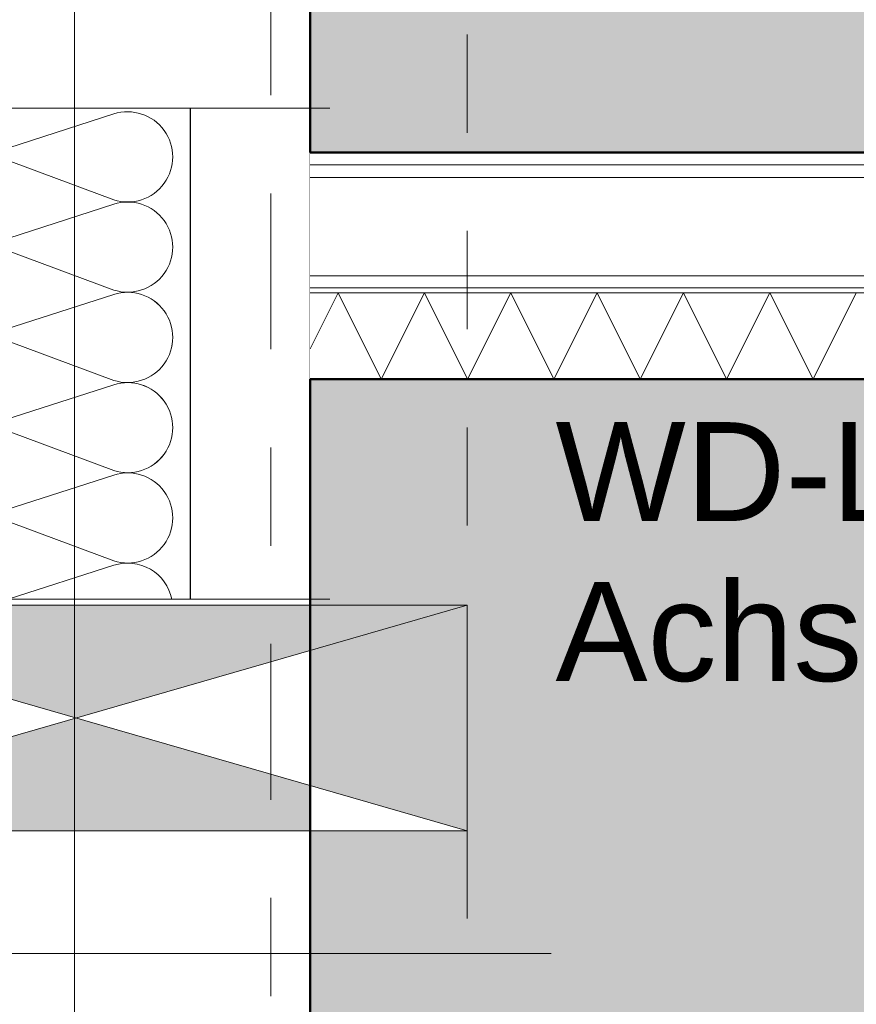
# Model space of a CAD drawing. Header units: metres. Extents: x -273 to 6, y -183 to 13.
# Tile 21 of 33: x -175.677 to -174.825, y -34.185 to -33.182. Entities that reach past the tile are written whole.
import ezdxf

# ---------------------------------------------------------------- set-up
doc = ezdxf.new("R2010")
doc.units = ezdxf.units.M
doc.header["$LTSCALE"] = 0.05
doc.header["$PDMODE"] = 1
doc.header["$PDSIZE"] = -2
doc.linetypes.add('Linienart-20', pattern=[2.116531, 1.058062, -1.058469])
doc.linetypes.add('Linienart-53', pattern=[5.291531, 3.175, -1.058062, 0.352704, -0.705764])
doc.layers.get('0').update_dxf_attribs({"lineweight": 25})
for name, color, linetype, lineweight, true_color in [('00 -Bauelemente -Dämmung innen', 7, 'Continuous', 9, 0xff7fe6), ('00 -Bauelemente -Gipskarton', 7, 'Continuous', 9, 0xff7fe6), ('30 -32 Gründung- 2 Flachgründungen u. Bodenplatten', 7, 'Continuous', 9, 0xff6633), ('30 -33 Aussenwände- 7 Fassade_ Elemente', 7, 'Continuous', 9, 0x00aacc), ('30 -34 Innenwände- 11 Durchbruch', 4, 'Continuous', 9, 0x00ffff), ('30 -34 Innenwände- 2 nichttragend', 7, 'Continuous', 18, 0xff7fe6), ('30 -35 Decken- 1 Konstruktion-Träger- Stahlbeton', 7, 'Continuous', 13, 0x33aa00), ('70 -72 Beschriftung- 7 Detailverweise', 7, 'Continuous', 9, 0x00dd00), ('70 -75 Raumstempel- 1 Raumstempel', 1, 'Continuous', 50, 0xff0000), ('70 -76 Bemaßung- 2 Allgemein', 7, 'Continuous', 5, 0x6666cc), ('CW-Unsichtbar', 7, 'Continuous', 9, 0x599559)]:
    doc.layers.add(name, color=color, linetype=linetype, lineweight=lineweight, true_color=true_color)
doc.layers.add('70 -71 Achsen- 1 Gebäudeachsen', color=7, linetype='Linienart-53', lineweight=18)
doc.layers.add('Keine', color=7, linetype='Continuous', lineweight=9)
doc.styles.add('Arial', font='arial.ttf')
doc.dimstyles.new('k+k 1_50', dxfattribs={"dimtxt": 0.100689, "dimasz": 0.05302, "dimexe": 0.05, "dimexo": 0.15, "dimgap": 0.01, "dimtad": 1, "dimdec": 3, "dimtxsty": 'Arial', "dimblk": 'VW_SLASH', "dimblk1": 'VW_SLASH', "dimblk2": 'VW_SLASH', "dimcen": 0, "dimdle": 0.05, "dimadec": 3, "dimazin": 0, "dimtfac": 0.75, "dimtdec": 3, "dimtix": 1, "dimtmove": 0, "dimatfit": 0, "dimldrblk": 'VW_SLASH-1', "dimfxl": 0.125, "dimfxlon": 1, "dimfrac": 2, "dimtolj": 1, "dimarcsym": 0})

# ---------------------------------------------------------------- blocks, each defined once
blk = doc.blocks.new('Gruppe-1205')
at = {"color": 255, "lineweight": 18}
blk.add_wipeout([(-176.018, -33.772), (-176.018, -35.572), (-175.361, -35.572), (-175.361, -33.772)], dxfattribs=at).dxf.layer = '30 -33 Aussenwände- 7 Fassade_ Elemente'
at = {"layer": '30 -33 Aussenwände- 7 Fassade_ Elemente', "lineweight": 18}
blk.add_line((-175.361, -33.772), (-176.018, -33.772), dxfattribs=at)
blk = doc.blocks.new('Gruppe-1206')
at = {"color": 255, "lineweight": 18}
blk.add_wipeout([(-176.018, -33.272), (-176.018, -31.472), (-175.361, -31.472), (-175.361, -33.272)], dxfattribs=at).dxf.layer = '30 -33 Aussenwände- 7 Fassade_ Elemente'
at = {"layer": '30 -33 Aussenwände- 7 Fassade_ Elemente', "lineweight": 18}
blk.add_line((-175.361, -33.272), (-176.018, -33.272), dxfattribs=at)
blk = doc.blocks.new('Gruppe-1208')
at = {"layer": '30 -33 Aussenwände- 7 Fassade_ Elemente', "lineweight": 9, "transparency": 33554687, "flags": 128}
for points in [[(0.2065, -2.1592, 0.324435), (0.2578, -2.1425, 0.324435), (0.2578, -2.0885, 0.324435), (0.2065, -2.0718), (0.0865, -2.1104, -0.324488), (0.0352, -2.0936, -0.324488), (0.0352, -2.0397, -0.324488), (0.0865, -2.0229), (0.2065, -2.0673, 0.324435), (0.2578, -2.0505, 0.324435), (0.2578, -1.9966, 0.324435), (0.2065, -1.9799), (0.0865, -2.0184, -0.324488), (0.0352, -2.0017, -0.324488), (0.0352, -1.9478, -0.324488), (0.0865, -1.931), (0.2065, -1.9754, 0.324435), (0.2578, -1.9586, 0.324435), (0.2578, -1.9047, 0.324435), (0.2065, -1.8879), (0.0865, -1.9265, -0.324488), (0.0352, -1.9098, -0.324488), (0.0352, -1.8558, -0.324488), (0.0865, -1.8391), (0.2065, -1.8834, 0.383221), (0.2625, -1.8584, 0.383221), (0.2436, -1.8)], [(0.1941, -1.8), (0.0865, -1.8346, -0.447306), (0.0274, -1.8)], [(0.2065, -2.2511, 1.372583), (0.2065, -2.1637), (0.0865, -2.2023, -1.372995), (0.0865, -2.1149), (0.2065, -2.1592, 1.372583), (0.2065, -2.0718), (0.0865, -2.1104, -1.372995), (0.0865, -2.0229), (0.2065, -2.0673, 1.372583), (0.2065, -1.9799), (0.0865, -2.0184, -1.372995), (0.0865, -1.931)], [(0.2665, -2.3, 0.513088), (0.2065, -2.2556), (0.0865, -2.2942, -1.372995), (0.0865, -2.2068), (0.2065, -2.2511, 1.372583), (0.2065, -2.1637), (0.0865, -2.2023, -1.372995), (0.0865, -2.1149), (0.2065, -2.1592, 1.372583), (0.2065, -2.0718)]]:
    blk.add_lwpolyline(points, format="xyb", dxfattribs=at)
blk = doc.blocks.new('Gruppe-1209')
at = {"layer": '30 -33 Aussenwände- 7 Fassade_ Elemente', "transparency": 33554687}
blk.add_blockref('Gruppe-1208', (0, 0), dxfattribs=at)
blk = doc.blocks.new('Dämmung-71')
at = {"layer": '30 -33 Aussenwände- 7 Fassade_ Elemente', "color": 7, "transparency": 33554687}
blk.add_blockref('Gruppe-1209', (0, 0), dxfattribs=at)
at = {"layer": '30 -33 Aussenwände- 7 Fassade_ Elemente', "color": 0, "flags": 1}
for tag in ['prm0_value', 'prm1_value', 'prm2_value', 'prm3_value', 'prm4_value', 'prm5_value', 'prm6_value', 'IFC_UUID', 'instanceID', 'prm0_name', 'prm0_type', 'prm1_name', 'prm1_type', 'prm2_name', 'prm2_type', 'prm3_name', 'prm3_type', 'prm4_name', 'prm4_type', 'prm5_name', 'prm5_type', 'prm6_name', 'prm6_type']:
    blk.add_attdef(tag, (-175.7738, -33.772), '', height=0.00018, dxfattribs=at)
blk = doc.blocks.new('Gruppe-1219')
at = {"color": 255}
blk.add_wipeout([(-176.018, -31.197), (-176.018, -39.447), (-175.221, -39.447), (-175.221, -31.197)], dxfattribs=at).dxf.layer = '30 -33 Aussenwände- 7 Fassade_ Elemente'
blk.add_wipeout([(-175.776, -31.422), (-175.381, -31.422), (-175.381, -39.222), (-175.776, -39.222), (-175.776, -39.377), (-176.018, -39.377), (-176.018, -31.267), (-175.776, -31.267)], dxfattribs=at).dxf.layer = '30 -33 Aussenwände- 7 Fassade_ Elemente'
at = {"layer": '30 -33 Aussenwände- 7 Fassade_ Elemente', "flags": 128}
blk.add_lwpolyline([(-175.776, -31.422), (-175.381, -31.422), (-175.381, -39.222), (-175.776, -39.222), (-175.776, -39.377), (-176.018, -39.377), (-176.018, -31.267), (-175.776, -31.267)], close=True, dxfattribs=at)
at = {"color": 255, "lineweight": 25}
blk.add_wipeout([(-175.776, -31.197), (-175.776, -39.447), (-175.661, -39.447), (-175.661, -39.222), (-175.503, -39.222), (-175.503, -31.422), (-175.646, -31.422), (-175.646, -31.197)], dxfattribs=at).dxf.layer = '30 -33 Aussenwände- 7 Fassade_ Elemente'
at = {"layer": '30 -33 Aussenwände- 7 Fassade_ Elemente', "lineweight": 25, "flags": 128}
blk.add_lwpolyline([(-175.661, -39.447), (-175.661, -39.222), (-175.503, -39.222), (-175.503, -31.422), (-175.646, -31.422), (-175.646, -31.197)], dxfattribs=at)
at = {"layer": '30 -33 Aussenwände- 7 Fassade_ Elemente', "color": 7}
for name in ['Gruppe-1206', 'Gruppe-1205']:
    blk.add_blockref(name, (0, 0), dxfattribs=at)
at = {"layer": '30 -33 Aussenwände- 7 Fassade_ Elemente', "rotation": 180}
blk.add_blockref('Dämmung-71', (-175.4945, -35.572), dxfattribs=at)
blk = doc.blocks.new('Gruppe-9034')
at = {"layer": '30 -35 Decken- 1 Konstruktion-Träger- Stahlbeton', "color": 7, "linetype": 'Linienart-20', "lineweight": 13, "transparency": 33554687}
for p, q in [((-175.621, -31.397), (-175.621, -39.247)), ((-175.221, -31.397), (-175.221, -39.247))]:
    blk.add_line(p, q, dxfattribs=at)
at = {"layer": '30 -35 Decken- 1 Konstruktion-Träger- Stahlbeton', "color": 0, "flags": 1}
for tag in ['IFC_UUID', 'instanceID']:
    blk.add_attdef(tag, (-175.621, -39.247), '', height=0.00018, dxfattribs=at)
blk = doc.blocks.new('Gruppe-11691')
at = {"layer": '30 -32 Gründung- 2 Flachgründungen u. Bodenplatten', "transparency": 33554687, "flags": 128}
blk.add_lwpolyline([(-114.421, -0.247), (-168.021, -0.247), (-168.021, -8.497), (-175.621, -8.497), (-175.621, -39.647), (-160.346, -39.647), (-160.346, -34.347), (-170.321, -34.347), (-170.321, -13.797), (-162.721, -13.797), (-162.721, -8.572), (-163.896, -8.572), (-163.896, -6.697), (-162.721, -6.697), (-162.721, -5.547), (-119.721, -5.547), (-119.721, -10.462), (-94.321, -10.462), (-94.321, -5.547), (-49.721, -5.547), (-49.721, -0.247), (-99.621, -0.247), (-99.621, -4.912), (-114.421, -4.912)], close=True, dxfattribs=at)
blk.add_lwpolyline([(-114.421, -0.247), (-168.021, -0.247), (-168.021, -8.497), (-175.621, -8.497), (-175.621, -39.647), (-160.346, -39.647), (-160.346, -34.347), (-170.321, -34.347), (-170.321, -13.797), (-162.721, -13.797), (-162.721, -8.572), (-163.896, -8.572), (-163.896, -6.697), (-162.721, -6.697), (-162.721, -5.547), (-119.721, -5.547), (-119.721, -10.462), (-94.321, -10.462), (-94.321, -5.547), (-49.721, -5.547), (-49.721, -0.247), (-99.621, -0.247), (-99.621, -4.912), (-114.421, -4.912)], close=True, dxfattribs=at)
blk.add_lwpolyline([(-114.421, -0.247), (-168.021, -0.247), (-168.021, -8.497), (-175.621, -8.497), (-175.621, -39.647), (-160.346, -39.647), (-160.346, -34.347), (-170.321, -34.347), (-170.321, -13.797), (-162.721, -13.797), (-162.721, -8.572), (-163.896, -8.572), (-163.896, -6.697), (-162.721, -6.697), (-162.721, -5.547), (-119.721, -5.547), (-119.721, -10.462), (-94.321, -10.462), (-94.321, -5.547), (-49.721, -5.547), (-49.721, -0.247), (-99.621, -0.247), (-99.621, -4.912), (-114.421, -4.912)], close=True, dxfattribs=at)
blk.add_lwpolyline([(-114.421, -0.247), (-168.021, -0.247), (-168.021, -8.497), (-175.621, -8.497), (-175.621, -39.647), (-160.346, -39.647), (-160.346, -34.347), (-170.321, -34.347), (-170.321, -13.797), (-162.721, -13.797), (-162.721, -8.572), (-163.896, -8.572), (-163.896, -6.697), (-162.721, -6.697), (-162.721, -5.547), (-119.721, -5.547), (-119.721, -10.462), (-94.321, -10.462), (-94.321, -5.547), (-49.721, -5.547), (-49.721, -0.247), (-99.621, -0.247), (-99.621, -4.912), (-114.421, -4.912)], close=True, dxfattribs=at)
blk.add_lwpolyline([(-114.421, -0.247), (-168.021, -0.247), (-168.021, -8.497), (-175.621, -8.497), (-175.621, -39.647), (-160.346, -39.647), (-160.346, -34.347), (-170.321, -34.347), (-170.321, -13.797), (-162.721, -13.797), (-162.721, -8.572), (-163.896, -8.572), (-163.896, -6.697), (-162.721, -6.697), (-162.721, -5.547), (-119.721, -5.547), (-119.721, -10.462), (-94.321, -10.462), (-94.321, -5.547), (-49.721, -5.547), (-49.721, -0.247), (-99.621, -0.247), (-99.621, -4.912), (-114.421, -4.912)], close=True, dxfattribs=at)
blk.add_lwpolyline([(-114.421, -0.247), (-168.021, -0.247), (-168.021, -8.497), (-175.621, -8.497), (-175.621, -39.647), (-160.346, -39.647), (-160.346, -34.347), (-170.321, -34.347), (-170.321, -13.797), (-162.721, -13.797), (-162.721, -8.572), (-163.896, -8.572), (-163.896, -6.697), (-162.721, -6.697), (-162.721, -5.547), (-119.721, -5.547), (-119.721, -10.462), (-94.321, -10.462), (-94.321, -5.547), (-49.721, -5.547), (-49.721, -0.247), (-99.621, -0.247), (-99.621, -4.912), (-114.421, -4.912)], close=True, dxfattribs=at)
blk.add_lwpolyline([(-114.421, -0.247), (-168.021, -0.247), (-168.021, -8.497), (-175.621, -8.497), (-175.621, -39.647), (-160.346, -39.647), (-160.346, -34.347), (-170.321, -34.347), (-170.321, -13.797), (-162.721, -13.797), (-162.721, -8.572), (-163.896, -8.572), (-163.896, -6.697), (-162.721, -6.697), (-162.721, -5.547), (-119.721, -5.547), (-119.721, -10.462), (-94.321, -10.462), (-94.321, -5.547), (-49.721, -5.547), (-49.721, -0.247), (-99.621, -0.247), (-99.621, -4.912), (-114.421, -4.912)], close=True, dxfattribs=at)
blk.add_lwpolyline([(-114.421, -0.247), (-168.021, -0.247), (-168.021, -8.497), (-175.621, -8.497), (-175.621, -39.647), (-160.346, -39.647), (-160.346, -34.347), (-170.321, -34.347), (-170.321, -13.797), (-162.721, -13.797), (-162.721, -8.572), (-163.896, -8.572), (-163.896, -6.697), (-162.721, -6.697), (-162.721, -5.547), (-119.721, -5.547), (-119.721, -10.462), (-94.321, -10.462), (-94.321, -5.547), (-49.721, -5.547), (-49.721, -0.247), (-99.621, -0.247), (-99.621, -4.912), (-114.421, -4.912)], close=True, dxfattribs=at)
blk.add_lwpolyline([(-114.421, -0.247), (-168.021, -0.247), (-168.021, -8.497), (-175.621, -8.497), (-175.621, -39.647), (-160.346, -39.647), (-160.346, -34.347), (-170.321, -34.347), (-170.321, -13.797), (-162.721, -13.797), (-162.721, -8.572), (-163.896, -8.572), (-163.896, -6.697), (-162.721, -6.697), (-162.721, -5.547), (-119.721, -5.547), (-119.721, -10.462), (-94.321, -10.462), (-94.321, -5.547), (-49.721, -5.547), (-49.721, -0.247), (-99.621, -0.247), (-99.621, -4.912), (-114.421, -4.912)], close=True, dxfattribs=at)
at = {"layer": '30 -32 Gründung- 2 Flachgründungen u. Bodenplatten', "color": 0, "flags": 1}
for tag in ['IFC_UUID', 'instanceID']:
    blk.add_attdef(tag, (-175.621, -39.647), '', height=0.00018, dxfattribs=at)
blk = doc.blocks.new('_00-EG_Tragwerk (2D)')
at = {"layer": '30 -33 Aussenwände- 7 Fassade_ Elemente', "color": 7}
blk.add_blockref('Gruppe-1219', (0, 0), dxfattribs=at)
at = {"color": 255, "lineweight": 5, "transparency": 33554687}
blk.add_wipeout([(-175.381, -33.548), (-170.892, -33.548), (-170.661, -33.317), (-175.381, -33.317)], dxfattribs=at).dxf.layer = '30 -34 Innenwände- 2 nichttragend'
blk.add_wipeout([(-175.381, -33.548), (-170.892, -33.548), (-170.804, -33.46), (-175.381, -33.46)], dxfattribs=at).dxf.layer = '30 -34 Innenwände- 2 nichttragend'
at = {"layer": '30 -34 Innenwände- 2 nichttragend', "transparency": 33554687}
blk.add_line((-170.892, -33.548), (-175.381, -33.548), dxfattribs=at)
blk.add_line((-170.892, -33.548), (-175.381, -33.548), dxfattribs=at)
at = {"layer": 'Keine', "color": 7, "linetype": 'Continuous', "lineweight": 9}
blk.add_line((-175.3525, -33.46), (-175.381, -33.5169), dxfattribs=at)
for points in [[(-175.2645, -33.46), (-175.3086, -33.548), (-175.3525, -33.46)], [(-175.1765, -33.46), (-175.2206, -33.548), (-175.2645, -33.46)], [(-175.0885, -33.46), (-175.1326, -33.548), (-175.1765, -33.46)], [(-175.0005, -33.46), (-175.0446, -33.548), (-175.0885, -33.46)], [(-174.9125, -33.46), (-174.9566, -33.548), (-175.0005, -33.46)], [(-174.8245, -33.46), (-174.8686, -33.548), (-174.9125, -33.46)]]:
    blk.add_lwpolyline(points, dxfattribs=at)
at = {"color": 255, "lineweight": 5, "transparency": 33554687}
blk.add_wipeout([(-175.381, -33.46), (-170.804, -33.46), (-170.799, -33.455), (-175.381, -33.455)], dxfattribs=at).dxf.layer = '30 -34 Innenwände- 2 nichttragend'
blk.add_wipeout([(-175.381, -33.455), (-170.799, -33.455), (-170.7865, -33.4425), (-175.381, -33.4425)], dxfattribs=at).dxf.layer = '00 -Bauelemente -Gipskarton'
at = {"layer": '00 -Bauelemente -Gipskarton', "transparency": 33554687}
blk.add_line((-170.799, -33.455), (-175.381, -33.455), dxfattribs=at)
at = {"layer": '30 -34 Innenwände- 2 nichttragend', "transparency": 33554687}
for p, q in [((-170.799, -33.455), (-175.381, -33.455)), ((-170.804, -33.46), (-175.381, -33.46)), ((-170.804, -33.46), (-175.381, -33.46))]:
    blk.add_line(p, q, dxfattribs=at)
at = {"color": 255, "lineweight": 5, "transparency": 33554687}
blk.add_wipeout([(-175.381, -33.4425), (-170.7865, -33.4425), (-170.6865, -33.3425), (-175.381, -33.3425)], dxfattribs=at).dxf.layer = '00 -Bauelemente -Dämmung innen'
at = {"layer": '00 -Bauelemente -Dämmung innen', "transparency": 33554687}
blk.add_line((-170.7865, -33.4425), (-175.381, -33.4425), dxfattribs=at)
at = {"layer": '00 -Bauelemente -Gipskarton', "transparency": 33554687}
blk.add_line((-170.7865, -33.4425), (-175.381, -33.4425), dxfattribs=at)
at = {"color": 255, "lineweight": 5, "transparency": 33554687}
blk.add_wipeout([(-175.381, -33.3425), (-170.6865, -33.3425), (-170.6735, -33.3295), (-175.381, -33.3295)], dxfattribs=at).dxf.layer = '00 -Bauelemente -Gipskarton'
at = {"layer": '00 -Bauelemente -Dämmung innen', "transparency": 33554687}
blk.add_line((-170.6865, -33.3425), (-175.381, -33.3425), dxfattribs=at)
at = {"layer": '00 -Bauelemente -Gipskarton', "transparency": 33554687}
blk.add_line((-170.6865, -33.3425), (-175.381, -33.3425), dxfattribs=at)
at = {"color": 255, "lineweight": 5, "transparency": 33554687}
blk.add_wipeout([(-175.381, -33.3295), (-170.6735, -33.3295), (-170.661, -33.317), (-175.381, -33.317)], dxfattribs=at).dxf.layer = '00 -Bauelemente -Gipskarton'
at = {"layer": '00 -Bauelemente -Gipskarton', "transparency": 33554687}
for p, q in [((-170.661, -33.317), (-175.381, -33.317)), ((-170.6735, -33.3295), (-175.381, -33.3295)), ((-170.6735, -33.3295), (-175.381, -33.3295))]:
    blk.add_line(p, q, dxfattribs=at)
at = {"layer": '30 -34 Innenwände- 2 nichttragend', "transparency": 33554687}
blk.add_line((-170.661, -33.317), (-175.381, -33.317), dxfattribs=at)
at = {"layer": '30 -32 Gründung- 2 Flachgründungen u. Bodenplatten', "transparency": 33554687}
blk.add_blockref('Gruppe-11691', (0, 0), dxfattribs=at)
at = {"layer": '30 -35 Decken- 1 Konstruktion-Träger- Stahlbeton'}
blk.add_blockref('Gruppe-9034', (0, 0), dxfattribs=at)
blk = doc.blocks.new('Gruppe-13747')
at = {"layer": '30 -34 Innenwände- 11 Durchbruch', "linetype": 'Continuous', "lineweight": 0}
blk.add_hatch(color=4, dxfattribs=at).paths.add_polyline_path([(-176.018, -33.778), (-175.221, -33.778), (-176.018, -34.008), (-175.221, -34.008)])
at = {"layer": '30 -34 Innenwände- 11 Durchbruch', "flags": 128}
blk.add_lwpolyline([(-176.018, -33.778), (-175.221, -33.778), (-176.018, -34.008), (-175.221, -34.008)], close=True, dxfattribs=at)
blk = doc.blocks.new('Gruppe-13748')
at = {"layer": '30 -34 Innenwände- 11 Durchbruch', "flags": 128}
blk.add_lwpolyline([(-176.018, -34.008), (-176.018, -33.778), (-175.221, -34.008), (-175.221, -33.778)], close=True, dxfattribs=at)
blk = doc.blocks.new('Gruppe-13749')
at = {"layer": '30 -34 Innenwände- 11 Durchbruch', "insert": (-175.131, -33.874), "char_height": 0.100689, "attachment_point": 7, "line_spacing_factor": 0.970891, "style": 'Arial'}
blk.add_mtext('WD-L D=0,23m\\PAchse= 3,74m ü.OKRB', dxfattribs=at)
blk = doc.blocks.new('Gruppe-13750')
at = {"layer": '30 -34 Innenwände- 11 Durchbruch', "color": 7, "transparency": 33554687}
blk.add_blockref('Gruppe-13749', (0, 0), dxfattribs=at)
at = {"layer": '30 -34 Innenwände- 11 Durchbruch'}
for name in ['Gruppe-13747', 'Gruppe-13748']:
    blk.add_blockref(name, (0, 0), dxfattribs=at)
blk = doc.blocks.new('Gruppe-13751')
at = {"layer": 'CW-Unsichtbar', "linetype": 'Continuous', "lineweight": 5, "transparency": 33554687}
blk.add_point((-175.221, -33.893), dxfattribs=at)
at = {"layer": '30 -34 Innenwände- 11 Durchbruch', "color": 7, "transparency": 33554687}
blk.add_blockref('Gruppe-13750', (0, 0), dxfattribs=at)
at = {"layer": '30 -34 Innenwände- 11 Durchbruch', "color": 0, "flags": 1}
for tag in ['prm0_value', 'prm1_value', 'prm2_value', 'prm3_value', 'prm4_value', 'prm5_value', 'prm6_value', 'prm7_value', 'IFC_UUID', 'instanceID', 'prm0_name', 'prm0_type', 'prm1_name', 'prm1_type', 'prm2_name', 'prm2_type', 'prm3_name', 'prm3_type', 'prm4_name', 'prm4_type', 'prm5_name', 'prm5_type', 'prm6_name', 'prm6_type', 'prm7_name', 'prm7_type']:
    blk.add_attdef(tag, (-176.018, -34.008), '', height=0.00018, dxfattribs=at)
blk = doc.blocks.new('Gruppe-13959')
at = {"layer": '70 -72 Beschriftung- 7 Detailverweise', "transparency": 33554687}
blk.add_line((-176.2563, -34.1328), (-175.1354, -34.1328), dxfattribs=at)
blk = doc.blocks.new('_EG_2D  (2D)')
at = {"layer": '70 -75 Raumstempel- 1 Raumstempel', "linetype": 'Continuous', "lineweight": 0, "true_color": 0xff0000}
for points in [[(-175.38099996, -33.31704198), (-168.02099996, -33.31704198), (-168.02099996, -11.82204198), (-169.72099996, -11.82204198), (-169.72099996, -31.39704198), (-175.38099996, -31.39704198)], [(-175.38099996, -33.54804198), (-175.38099996, -39.24704198), (-175.22099996, -39.24704198), (-175.22099996, -39.40704198), (-170.89199996, -39.40704198), (-170.89199996, -33.54804198)]]:
    blk.add_hatch(color=1, dxfattribs=at).paths.add_polyline_path(points)
at = {"layer": '70 -75 Raumstempel- 1 Raumstempel', "flags": 128}
for points in [[(-175.38099996, -33.31704198), (-168.02099996, -33.31704198), (-168.02099996, -11.82204198), (-169.72099996, -11.82204198), (-169.72099996, -31.39704198), (-175.38099996, -31.39704198)], [(-175.38099996, -33.54804198), (-175.38099996, -39.24704198), (-175.22099996, -39.24704198), (-175.22099996, -39.40704198), (-170.89199996, -39.40704198), (-170.89199996, -33.54804198)]]:
    blk.add_lwpolyline(points, close=True, dxfattribs=at)
at = {"layer": '30 -34 Innenwände- 11 Durchbruch'}
blk.add_blockref('Gruppe-13751', (0, 0), dxfattribs=at)
at = {"layer": '70 -72 Beschriftung- 7 Detailverweise'}
blk.add_blockref('Gruppe-13959', (0, 0), dxfattribs=at)
blk = doc.blocks.new('VW_SLASH')
at = {"color": 0, "linetype": 'ByBlock', "lineweight": -2, "transparency": 16777216}
blk.add_line((0.943, 0), (-1, 0), dxfattribs=at)
at = {"color": 0, "lineweight": 20, "transparency": 16777216, "flags": 128}
blk.add_lwpolyline([(0.5, 0.5), (-0.5, -0.5)], dxfattribs=at)
blk = doc.blocks.new('*D15203')
at = {"layer": '70 -76 Bemaßung- 2 Allgemein', "color": 0, "lineweight": -2}
for p, q in [((-176.643, -31.397), (-176.818, -31.397)), ((-176.768, -33.264), (-176.768, -31.4501)), ((-176.643, -33.317), (-176.818, -33.317))]:
    blk.add_line(p, q, dxfattribs=at)
at = {"layer": 'Defpoints', "color": 0}
for p in [(-176.768, -31.397), (-175.221, -31.397), (-175.428, -33.317)]:
    blk.add_point(p, dxfattribs=at)
at = {"layer": '70 -76 Bemaßung- 2 Allgemein', "color": 0, "lineweight": -2, "xscale": 0.05302001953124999, "yscale": 0.05302001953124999, "zscale": 0.05302001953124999}
for p, rotation in [((-176.768, -31.397), 90), ((-176.768, -33.317), 270)]:
    blk.add_blockref('VW_SLASH', p, dxfattribs=dict(at, rotation=rotation))
at = {"layer": '70 -76 Bemaßung- 2 Allgemein', "color": 0, "insert": (-176.8385, -32.357), "char_height": 0.10069, "attachment_point": 5, "rotation": 90, "style": 'Arial'}
blk.add_mtext('\\A1;1,92', dxfattribs=at)
blk = doc.blocks.new('VW_SLASH-1')
at = {"color": 0, "linetype": 'ByBlock', "lineweight": -2, "transparency": 16777216}
blk.add_line((0.943, 0), (-1, 0), dxfattribs=at)
at = {"color": 0, "lineweight": 5, "transparency": 16777216, "flags": 128}
blk.add_lwpolyline([(0.5, 0.5), (-0.5, -0.5)], dxfattribs=at)
blk = doc.blocks.new('*D15204')
at = {"layer": '70 -76 Bemaßung- 2 Allgemein', "color": 0, "lineweight": -2}
for p, q in [((-176.643, -33.317), (-176.818, -33.317)), ((-176.768, -33.495), (-176.768, -33.3701)), ((-176.643, -33.548), (-176.818, -33.548))]:
    blk.add_line(p, q, dxfattribs=at)
at = {"layer": 'Defpoints', "color": 0}
for p in [(-176.768, -33.317), (-175.428, -33.317), (-175.428, -33.548)]:
    blk.add_point(p, dxfattribs=at)
at = {"layer": '70 -76 Bemaßung- 2 Allgemein', "color": 0, "lineweight": -2, "xscale": 0.05302001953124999, "yscale": 0.05302001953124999, "zscale": 0.05302001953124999}
for p, rotation in [((-176.768, -33.317), 90), ((-176.768, -33.548), 270)]:
    blk.add_blockref('VW_SLASH', p, dxfattribs=dict(at, rotation=rotation))
at = {"layer": '70 -76 Bemaßung- 2 Allgemein', "color": 0, "insert": (-176.8462, -33.4325), "char_height": 0.100689, "attachment_point": 5, "rotation": 90, "style": 'Arial'}
blk.add_mtext('\\A1;23\\S1^ ;', dxfattribs=at)
blk = doc.blocks.new('*D15205')
at = {"layer": '70 -76 Bemaßung- 2 Allgemein', "color": 0, "lineweight": -2}
for p, q in [((-176.643, -33.548), (-176.818, -33.548)), ((-176.768, -39.354), (-176.768, -33.6011)), ((-176.643, -39.407), (-176.818, -39.407))]:
    blk.add_line(p, q, dxfattribs=at)
at = {"layer": 'Defpoints', "color": 0}
for p in [(-176.768, -33.548), (-175.428, -33.548), (-175.196, -39.407)]:
    blk.add_point(p, dxfattribs=at)
at = {"layer": '70 -76 Bemaßung- 2 Allgemein', "color": 0, "lineweight": -2, "xscale": 0.05302001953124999, "yscale": 0.05302001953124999, "zscale": 0.05302001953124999}
for p, rotation in [((-176.768, -33.548), 90), ((-176.768, -39.407), 270)]:
    blk.add_blockref('VW_SLASH', p, dxfattribs=dict(at, rotation=rotation))
at = {"layer": '70 -76 Bemaßung- 2 Allgemein', "color": 0, "insert": (-176.8561, -36.4775), "char_height": 0.100689, "attachment_point": 5, "rotation": 90, "style": 'Arial'}
blk.add_mtext('\\A1;5,85\\S9^ ;', dxfattribs=at)
blk = doc.blocks.new('*D16805')
at = {"layer": '70 -76 Bemaßung- 2 Allgemein', "color": 0, "lineweight": -2}
for p, q in [((-175.381, -33.142), (-175.381, -32.967)), ((-169.376, -33.142), (-169.376, -32.967)), ((-175.328, -33.017), (-169.429, -33.017))]:
    blk.add_line(p, q, dxfattribs=at)
at = {"layer": 'Defpoints', "color": 0}
for p in [(-169.376, -33.017), (-169.376, -33.317), (-175.381, -33.6337)]:
    blk.add_point(p, dxfattribs=at)
at = {"layer": '70 -76 Bemaßung- 2 Allgemein', "color": 0, "lineweight": -2, "xscale": 0.05302001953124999, "yscale": 0.05302001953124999, "zscale": 0.05302001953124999, "rotation": 180}
blk.add_blockref('VW_SLASH', (-175.381, -33.017), dxfattribs=at)
at = {"layer": '70 -76 Bemaßung- 2 Allgemein', "color": 0, "lineweight": -2, "xscale": 0.05302001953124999, "yscale": 0.05302001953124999, "zscale": 0.05302001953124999}
blk.add_blockref('VW_SLASH', (-169.376, -33.017), dxfattribs=at)
at = {"layer": '70 -76 Bemaßung- 2 Allgemein', "color": 0, "insert": (-172.3785, -32.9298), "char_height": 0.100689, "attachment_point": 5, "style": 'Arial'}
blk.add_mtext('\\A1;6,00\\S5^ ;', dxfattribs=at)
blk = doc.blocks.new('*D19401')
at = {"layer": '70 -76 Bemaßung- 2 Allgemein', "color": 0, "lineweight": -2}
for p, q in [((-172.705, -33.893), (-172.53, -33.893)), ((-172.58, -35.135), (-172.58, -33.9461)), ((-172.705, -35.188), (-172.53, -35.188))]:
    blk.add_line(p, q, dxfattribs=at)
at = {"layer": 'Defpoints', "color": 0}
for p in [(-175.221, -33.893), (-172.58, -33.893), (-175.221, -35.188)]:
    blk.add_point(p, dxfattribs=at)
at = {"layer": '70 -76 Bemaßung- 2 Allgemein', "color": 0, "lineweight": -2, "xscale": 0.05302001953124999, "yscale": 0.05302001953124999, "zscale": 0.05302001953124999}
for p, rotation in [((-172.58, -33.893), 90), ((-172.58, -35.188), 270)]:
    blk.add_blockref('VW_SLASH', p, dxfattribs=dict(at, rotation=rotation))
at = {"layer": '70 -76 Bemaßung- 2 Allgemein', "color": 0, "insert": (-172.6672, -34.5405), "char_height": 0.100689, "attachment_point": 5, "rotation": 90, "style": 'Arial'}
blk.add_mtext('\\A1;1,29\\S5^ ;', dxfattribs=at)
blk = doc.blocks.new('_Achsen (3D)')
at = {"layer": '70 -71 Achsen- 1 Gebäudeachsen', "transparency": 33554687}
blk.add_line((-175.421, 3.8), (-175.421, -46.172), dxfattribs=at)
blk = doc.blocks.new('Gruppe-14202')
at = {"layer": '70 -76 Bemaßung- 2 Allgemein'}
for base, p1, p2, text, picture, middle in [((-176.768, -31.397), (-175.428, -33.317), (-175.221, -31.397), '1,92', '*D15203', (-176.8385, -32.357)), ((-176.768, -33.548), (-175.196, -39.407), (-175.428, -33.548), '5,85\\S9^ ;', '*D15205', (-176.8561, -36.4775))]:
    dim = blk.add_linear_dim(base=base, p1=p1, p2=p2, angle=270, text=text, dimstyle='k+k 1_50', override={"dimtxt": 0.100689, "dimgap": 0.01, "dimpost": '<>', "dimtxsty": 'Arial', "dimtmove": 2}, dxfattribs=at)
    dim.commit()
    dim.dimension.update_dxf_attribs({"geometry": picture, "text_midpoint": middle})
dim = blk.add_aligned_dim(p1=(-175.428, -33.548), p2=(-175.428, -33.317), distance=1.34, text='23\\S1^ ;', dimstyle='k+k 1_50', override={"dimtxt": 0.100689, "dimgap": 0.01, "dimpost": '<>', "dimtxsty": 'Arial', "dimtmove": 2}, dxfattribs=at)
dim.commit()
dim.dimension.update_dxf_attribs({"geometry": '*D15204', "text_midpoint": (-176.8462, -33.4325)})
blk = doc.blocks.new('Gruppe-14475')
at = {"layer": '70 -76 Bemaßung- 2 Allgemein'}
dim = blk.add_linear_dim(base=(-169.376, -33.017), p1=(-175.381, -33.6337), p2=(-169.376, -33.317), text='6,00\\S5^ ;', dimstyle='k+k 1_50', override={"dimtxt": 0.100689, "dimgap": 0.01, "dimpost": '<>', "dimtxsty": 'Arial', "dimtmove": 2}, dxfattribs=at)
dim.commit()
dim.dimension.update_dxf_attribs({"geometry": '*D16805', "text_midpoint": (-172.3785, -32.9298)})
blk = doc.blocks.new('Gruppe-15711')
at = {"layer": '70 -76 Bemaßung- 2 Allgemein'}
dim = blk.add_linear_dim(base=(-172.58, -33.89304198), p1=(-175.22099996, -35.18804198), p2=(-175.22099996, -33.89304198), angle=270, text='1,29\\S5^ ;', dimstyle='k+k 1_50', override={"dimtxt": 0.100689, "dimgap": 0.01, "dimdec": 8, "dimpost": '<>', "dimtxsty": 'Arial', "dimtmove": 2}, dxfattribs=at)
dim.commit()
dim.dimension.update_dxf_attribs({"geometry": '*D19401', "text_midpoint": (-172.66719464, -34.54054198)})
blk = doc.blocks.new('_EG_2D Bemaßung_ Beschriftung (2D)')
at = {"layer": '70 -76 Bemaßung- 2 Allgemein'}
for name in ['Gruppe-14202', 'Gruppe-14475', 'Gruppe-15711']:
    blk.add_blockref(name, (0, 0), dxfattribs=at)

msp = doc.modelspace()

# ---------------------------------------------------------------- block references
at = {"layer": 'Keine', "color": 1}
msp.add_blockref('_00-EG_Tragwerk (2D)', (0, 0), dxfattribs=at)

# ---------------------------------------------------------------- next in the draw order: block references
msp.add_blockref('_EG_2D  (2D)', (0, 0), dxfattribs=at)

# ---------------------------------------------------------------- next in the draw order: block references
msp.add_blockref('_EG_2D Bemaßung_ Beschriftung (2D)', (0, 0), dxfattribs=at)

# ---------------------------------------------------------------- next in the draw order: block references
msp.add_blockref('_Achsen (3D)', (0, 0), dxfattribs=at)

doc.saveas('drawing.dxf')
